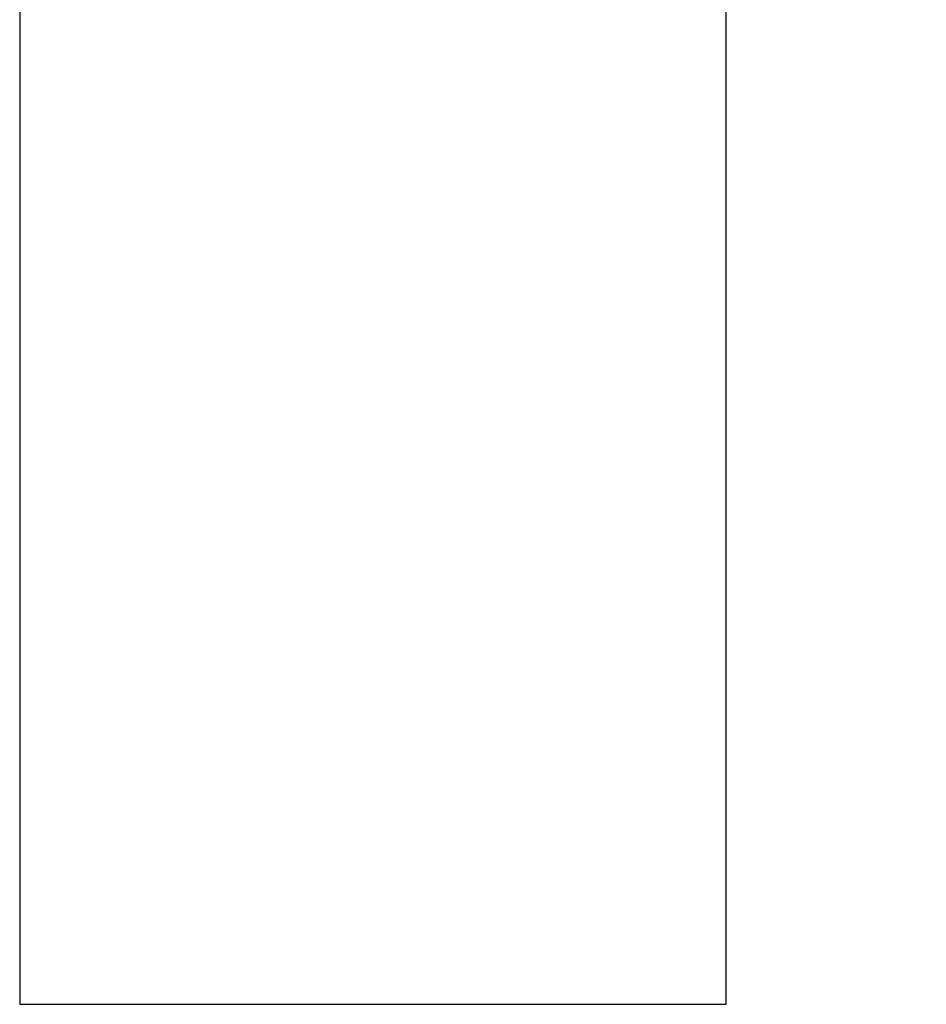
# Model space of a CAD drawing. Header units: millimetres. Extents: x 8 to 611, y 12 to 550.
# Tile 56 of 59: x 434 to 505, y 338 to 415. Entities that reach past the tile are written whole.
import ezdxf

# ---------------------------------------------------------------- set-up
doc = ezdxf.new("R2010")
doc.units = ezdxf.units.MM

msp = doc.modelspace()

# ---------------------------------------------------------------- linework, layer by layer
at = {"color": 7, "linetype": 'Continuous', "lineweight": 30}
for p, q in [((434.464, 480.125), (434.464, 337.914)), ((489.463, 414.575), (489.463, 414.575)), ((489.464, 337.914), (489.464, 414.575)), ((434.464, 337.914), (489.464, 337.914))]:
    msp.add_line(p, q, dxfattribs=at)
msp.add_open_spline([(489.464, 414.574), (489.464, 414.707), (489.464, 414.972), (489.465, 415.365), (489.468, 415.75), (489.474, 416.129), (489.482, 416.501), (489.494, 416.865), (489.51, 417.212), (489.53, 417.543), (489.552, 417.857), (489.578, 418.164), (489.608, 418.465), (489.642, 418.759), (489.68, 419.046), (489.722, 419.327), (489.767, 419.601), (489.816, 419.868), (489.869, 420.129), (489.924, 420.382), (489.986, 420.643), (490.055, 420.911), (490.132, 421.183), (490.212, 421.447), (490.293, 421.695), (490.374, 421.928), (490.455, 422.147), (490.538, 422.359), (490.622, 422.562), (490.707, 422.758), (490.792, 422.947), (490.881, 423.133), (490.973, 423.318), (491.067, 423.5), (491.161, 423.674), (491.254, 423.839), (491.341, 423.987), (491.421, 424.12), (491.495, 424.239), (491.567, 424.352), (491.638, 424.461), (491.709, 424.568), (491.788, 424.682), (491.876, 424.807), (491.974, 424.942), (492.078, 425.081), (492.187, 425.223), (492.301, 425.365), (492.42, 425.51), (492.545, 425.657), (492.678, 425.807), (492.817, 425.96), (492.961, 426.112), (493.109, 426.263), (493.261, 426.413), (493.42, 426.565), (493.587, 426.718), (493.764, 426.875), (493.954, 427.036), (494.156, 427.201), (494.367, 427.366), (494.587, 427.531), (494.817, 427.696), (495.052, 427.857), (495.292, 428.015), (495.536, 428.168), (495.79, 428.32), (496.052, 428.471), (496.314, 428.614), (496.574, 428.75), (496.832, 428.879), (497.098, 429.006), (497.371, 429.13), (497.652, 429.253), (497.941, 429.373), (498.237, 429.491), (498.546, 429.607), (498.868, 429.723), (499.204, 429.837), (499.547, 429.947), (499.899, 430.055), (500.26, 430.159), (500.628, 430.259), (501.004, 430.356), (501.388, 430.45), (501.78, 430.541), (502.179, 430.629), (502.585, 430.714), (503.024, 430.802), (503.495, 430.893), (504, 430.986), (504.514, 431.078), (504.859, 431.139), (505.033, 431.169)], degree=3, knots=[0, 0, 0, 0, 0.015539, 0.03081, 0.045809, 0.060533, 0.074976, 0.089138, 0.103016, 0.115486, 0.127716, 0.139704, 0.151452, 0.162959, 0.174226, 0.185255, 0.196047, 0.206602, 0.216923, 0.227011, 0.236869, 0.248192, 0.2592, 0.269894, 0.280279, 0.289616, 0.298692, 0.307508, 0.316065, 0.324365, 0.332409, 0.340198, 0.348473, 0.356441, 0.364103, 0.37146, 0.378512, 0.384155, 0.389587, 0.394808, 0.399816, 0.404718, 0.409793, 0.416015, 0.422501, 0.429252, 0.436269, 0.443288, 0.450559, 0.458082, 0.465861, 0.473898, 0.482195, 0.490259, 0.498559, 0.507099, 0.515879, 0.524905, 0.534748, 0.544874, 0.555286, 0.565989, 0.576987, 0.588283, 0.599212, 0.610415, 0.621894, 0.633655, 0.6457, 0.656673, 0.667878, 0.679315, 0.690988, 0.702899, 0.715049, 0.72744, 0.740073, 0.753568, 0.767331, 0.781363, 0.795664, 0.810232, 0.825067, 0.840168, 0.855533, 0.871158, 0.887041, 0.903177, 0.919563, 0.939187, 0.959141, 0.979416, 1, 1, 1, 1], dxfattribs=at)

doc.saveas('drawing.dxf')
